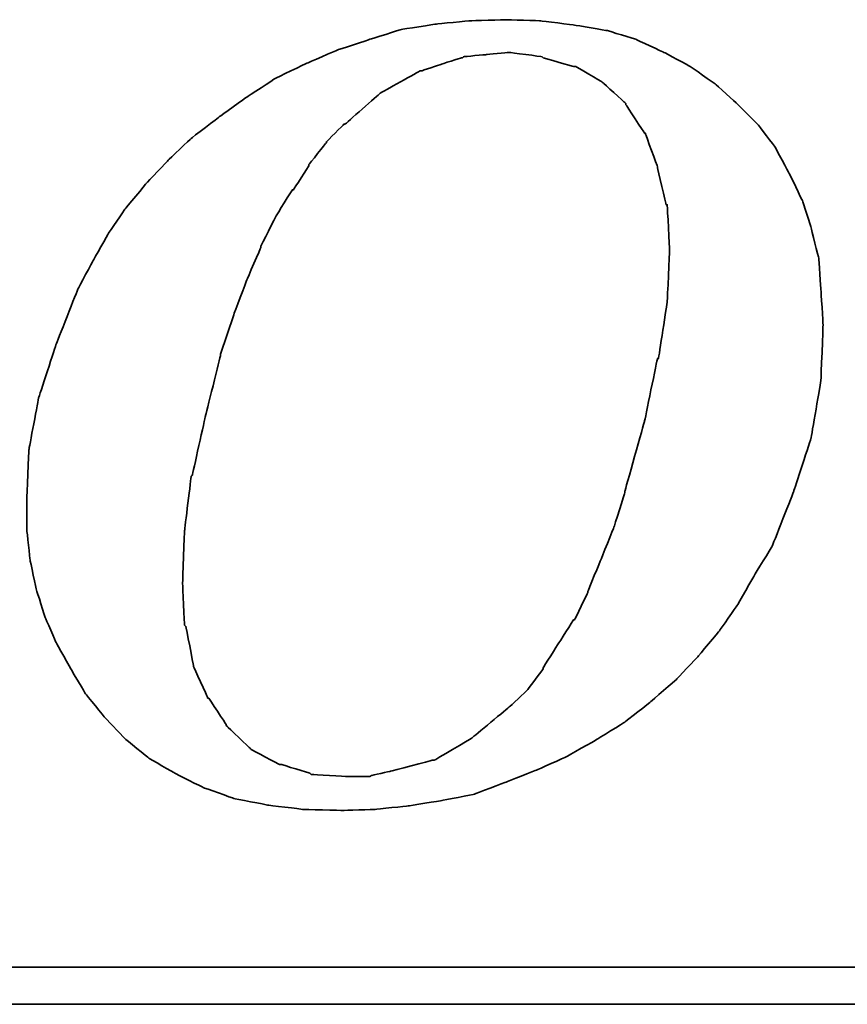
# Model space of a CAD drawing. Extents: x 26 to 247, y 51 to 173.
# Tile 45 of 50: x 188.73 to 191.83, y 119.98 to 123.67. Entities that reach past the tile are written whole.
import ezdxf

# ---------------------------------------------------------------- set-up
doc = ezdxf.new("R2010")
doc.units = 0
doc.header["$MEASUREMENT"] = 0
doc.layers.add('DIM', color=4, linetype='CONTINUOUS')
doc.layers.add('layer 1', color=7, linetype='CONTINUOUS')

# ---------------------------------------------------------------- blocks, each defined once
blk = doc.blocks.new('TBI MOTION logo(完整正式版)')
at = {"layer": 'layer 1', "color": 22, "lineweight": 35}
for points, knots in [([(35.79625, -6.98375), (35.79625, -6.98375), (36.23125, -7.43875), (36.23125, -7.43875), (36.23125, -7.43875), (36.23125, -7.43875), (36.75625, -7.87125), (36.75625, -7.87125), (36.75625, -7.87125), (36.75625, -7.87125), (37.33125, -8.20375), (37.33125, -8.20375), (37.33125, -8.20375), (37.33125, -8.20375), (37.95625, -8.51875), (37.95625, -8.51875), (37.95625, -8.51875), (37.95625, -8.51875), (38.62625, -8.75875), (38.62625, -8.75875), (38.62625, -8.75875), (38.62625, -8.75875), (39.37125, -8.90375), (39.37125, -8.90375), (39.37125, -8.90375), (39.37125, -8.90375), (40.14125, -8.99875), (40.14125, -8.99875), (40.14125, -8.99875), (40.14125, -8.99875), (41.02625, -9.02375), (41.02625, -9.02375), (41.02625, -9.02375), (41.02625, -9.02375), (41.74625, -8.99875), (41.74625, -8.99875), (41.74625, -8.99875), (41.74625, -8.99875), (42.46625, -8.92375), (42.46625, -8.92375), (42.46625, -8.92375), (42.46625, -8.92375), (43.21125, -8.80625), (43.21125, -8.80625), (43.21125, -8.80625), (43.21125, -8.80625), (43.93125, -8.66375), (43.93125, -8.66375), (43.93125, -8.66375), (43.93125, -8.66375), (44.62625, -8.39875), (44.62625, -8.39875), (44.62625, -8.39875), (44.62625, -8.39875), (45.29625, -8.13375), (45.29625, -8.13375), (45.29625, -8.13375), (45.29625, -8.13375), (45.94625, -7.84375), (45.94625, -7.84375), (45.94625, -7.84375), (45.94625, -7.84375), (46.61625, -7.46375), (46.61625, -7.46375), (46.61625, -7.46375), (46.61625, -7.46375), (47.24125, -7.07875), (47.24125, -7.07875), (47.24125, -7.07875), (47.24125, -7.07875), (47.81625, -6.62375), (47.81625, -6.62375), (47.81625, -6.62375), (47.81625, -6.62375), (48.36875, -6.14375), (48.36875, -6.14375), (48.36875, -6.14375), (48.36875, -6.14375), (48.84625, -5.64125), (48.84625, -5.64125), (48.84625, -5.64125), (48.84625, -5.64125), (49.32625, -5.06375), (49.32625, -5.06375), (49.32625, -5.06375), (49.32625, -5.06375), (49.71125, -4.51374), (49.71125, -4.51374), (49.71125, -4.51374), (49.71125, -4.51374), (50.09625, -3.83874), (50.09625, -3.83874), (50.09625, -3.83874), (50.09625, -3.83874), (50.48125, -3.21374), (50.48125, -3.21374), (50.48125, -3.21374), (50.48125, -3.21374), (50.96125, -1.99125), (50.96125, -1.99125), (50.96125, -1.99125), (50.96125, -1.99125), (51.34375, -0.81875), (51.34375, -0.81875), (51.34375, -0.81875), (51.34375, -0.81875), (51.56125, 0.45624), (51.56125, 0.45624), (51.56125, 0.45624), (51.56125, 0.45624), (51.60625, 1.67624), (51.60625, 1.67624), (51.60625, 1.67624), (51.60625, 1.67624), (51.56125, 2.44625), (51.56125, 2.44625), (51.56125, 2.44625), (51.56125, 2.44625), (51.51125, 3.14125), (51.51125, 3.14125), (51.51125, 3.14125), (51.51125, 3.14125), (51.34375, 3.81125), (51.34375, 3.81125), (51.34375, 3.81125), (51.34375, 3.81125), (51.15125, 4.41125), (51.15125, 4.41125), (51.15125, 4.41125), (51.15125, 4.41125), (50.86125, 5.01125), (50.86125, 5.01125), (50.86125, 5.01125), (50.86125, 5.01125), (50.55125, 5.58875), (50.55125, 5.58875), (50.55125, 5.58875), (50.55125, 5.58875), (50.16625, 6.09125), (50.16625, 6.09125), (50.16625, 6.09125), (50.16625, 6.09125), (49.71125, 6.54875), (49.71125, 6.54875), (49.71125, 6.54875), (49.71125, 6.54875), (49.23125, 6.98125), (49.23125, 6.98125), (49.23125, 6.98125), (49.23125, 6.98125), (48.67875, 7.36625), (48.67875, 7.36625), (48.67875, 7.36625), (48.67875, 7.36625), (48.10375, 7.67625), (48.10375, 7.67625), (48.10375, 7.67625), (48.10375, 7.67625), (47.48125, 7.96375), (47.48125, 7.96375), (47.48125, 7.96375), (47.48125, 7.96375), (46.85625, 8.15625), (46.85625, 8.15625), (46.85625, 8.15625), (46.85625, 8.15625), (46.13625, 8.27624), (46.13625, 8.27624), (46.13625, 8.27624), (46.13625, 8.27624), (45.39125, 8.37125), (45.39125, 8.37125), (45.39125, 8.37125), (45.39125, 8.37125), (44.62625, 8.39624), (44.62625, 8.39624), (44.62625, 8.39624), (44.62625, 8.39624), (43.83625, 8.37125), (43.83625, 8.37125), (43.83625, 8.37125), (43.83625, 8.37125), (43.09125, 8.30125), (43.09125, 8.30125), (43.09125, 8.30125), (43.09125, 8.30125), (42.32125, 8.18125), (42.32125, 8.18125), (42.32125, 8.18125), (42.32125, 8.18125), (41.62875, 7.96375), (41.62875, 7.96375), (41.62875, 7.96375), (41.62875, 7.96375), (40.90625, 7.72625), (40.90625, 7.72625), (40.90625, 7.72625), (40.90625, 7.72625), (40.23624, 7.43625), (40.23624, 7.43625), (40.23624, 7.43625), (40.23624, 7.43625), (39.54124, 7.10125), (39.54124, 7.10125), (39.54124, 7.10125), (39.54124, 7.10125), (38.91625, 6.69125), (38.91625, 6.69125), (38.91625, 6.69125), (38.91625, 6.69125), (38.31625, 6.26125), (38.31625, 6.26125), (38.31625, 6.26125), (38.31625, 6.26125), (37.69125, 5.78125), (37.69125, 5.78125), (37.69125, 5.78125), (37.69125, 5.78125), (37.18625, 5.30125), (37.18625, 5.30125), (37.18625, 5.30125), (37.18625, 5.30125), (36.70625, 4.79624), (36.70625, 4.79624), (36.70625, 4.79624), (36.70625, 4.79624), (36.23125, 4.22125), (36.23125, 4.22125), (36.23125, 4.22125), (36.23125, 4.22125), (35.87124, 3.69375), (35.87124, 3.69375), (35.87124, 3.69375), (35.87124, 3.69375), (35.53125, 3.09125), (35.53125, 3.09125), (35.53125, 3.09125), (35.53125, 3.09125), (35.19875, 2.47125), (35.19875, 2.47125), (35.19875, 2.47125), (35.19875, 2.47125), (34.71625, 1.24625), (34.71625, 1.24625), (34.71625, 1.24625), (34.71625, 1.24625), (34.33125, 0.06874), (34.33125, 0.06874), (34.33125, 0.06874), (34.33125, 0.06874), (34.11625, -1.07875), (34.11625, -1.07875), (34.11625, -1.07875), (34.11625, -1.07875), (34.07125, -2.15875), (34.07125, -2.15875), (34.07125, -2.15875), (34.07125, -2.15875), (34.07125, -2.85375), (34.07125, -2.85375), (34.07125, -2.85375), (34.07125, -2.85375), (34.14125, -3.50375), (34.14125, -3.50375), (34.14125, -3.50375), (34.14125, -3.50375), (34.28625, -4.17375), (34.28625, -4.17375), (34.28625, -4.17375), (34.28625, -4.17375), (34.47625, -4.77624), (34.47625, -4.77624), (34.47625, -4.77624), (34.47625, -4.77624), (34.71625, -5.32625), (34.71625, -5.32625), (34.71625, -5.32625), (34.71625, -5.32625), (35.05375, -5.92875), (35.05375, -5.92875), (35.05375, -5.92875), (35.05375, -5.92875), (35.36375, -6.45375), (35.36375, -6.45375), (35.36375, -6.45375), (35.36375, -6.45375), (35.79625, -6.98375), (35.79625, -6.98375)], [0, 0, 0, 0, 0.01388889, 0.01388889, 0.01388889, 0.0138889, 0.02777778, 0.02777778, 0.02777778, 0.02777779, 0.04166667, 0.04166667, 0.04166667, 0.04166668, 0.05555556, 0.05555556, 0.05555556, 0.05555557, 0.06944444, 0.06944444, 0.06944444, 0.06944445, 0.08333333, 0.08333333, 0.08333333, 0.08333334, 0.09722222, 0.09722222, 0.09722222, 0.09722223, 0.11111111, 0.11111111, 0.11111111, 0.11111112, 0.125, 0.125, 0.125, 0.12500001, 0.13888889, 0.13888889, 0.13888889, 0.1388889, 0.15277778, 0.15277778, 0.15277778, 0.15277779, 0.16666667, 0.16666667, 0.16666667, 0.16666668, 0.18055556, 0.18055556, 0.18055556, 0.18055557, 0.19444444, 0.19444444, 0.19444444, 0.19444445, 0.20833333, 0.20833333, 0.20833333, 0.20833334, 0.22222222, 0.22222222, 0.22222222, 0.22222223, 0.23611111, 0.23611111, 0.23611111, 0.23611112, 0.25, 0.25, 0.25, 0.25000001, 0.26388889, 0.26388889, 0.26388889, 0.2638889, 0.27777778, 0.27777778, 0.27777778, 0.27777779, 0.29166667, 0.29166667, 0.29166667, 0.29166668, 0.30555556, 0.30555556, 0.30555556, 0.30555557, 0.31944444, 0.31944444, 0.31944444, 0.31944445, 0.33333333, 0.33333333, 0.33333333, 0.33333334, 0.34722222, 0.34722222, 0.34722222, 0.34722223, 0.36111111, 0.36111111, 0.36111111, 0.36111112, 0.375, 0.375, 0.375, 0.37500001, 0.38888889, 0.38888889, 0.38888889, 0.3888889, 0.40277778, 0.40277778, 0.40277778, 0.40277779, 0.41666667, 0.41666667, 0.41666667, 0.41666668, 0.43055556, 0.43055556, 0.43055556, 0.43055557, 0.44444444, 0.44444444, 0.44444444, 0.44444445, 0.45833333, 0.45833333, 0.45833333, 0.45833334, 0.47222222, 0.47222222, 0.47222222, 0.47222223, 0.48611111, 0.48611111, 0.48611111, 0.48611112, 0.5, 0.5, 0.5, 0.50000001, 0.51388889, 0.51388889, 0.51388889, 0.5138889, 0.52777778, 0.52777778, 0.52777778, 0.52777779, 0.54166667, 0.54166667, 0.54166667, 0.54166668, 0.55555556, 0.55555556, 0.55555556, 0.55555557, 0.56944444, 0.56944444, 0.56944444, 0.56944445, 0.58333333, 0.58333333, 0.58333333, 0.58333334, 0.59722222, 0.59722222, 0.59722222, 0.59722223, 0.61111111, 0.61111111, 0.61111111, 0.61111112, 0.625, 0.625, 0.625, 0.62500001, 0.63888889, 0.63888889, 0.63888889, 0.6388889, 0.65277778, 0.65277778, 0.65277778, 0.65277779, 0.66666667, 0.66666667, 0.66666667, 0.66666668, 0.68055556, 0.68055556, 0.68055556, 0.68055557, 0.69444444, 0.69444444, 0.69444444, 0.69444445, 0.70833333, 0.70833333, 0.70833333, 0.70833334, 0.72222222, 0.72222222, 0.72222222, 0.72222223, 0.73611111, 0.73611111, 0.73611111, 0.73611112, 0.75, 0.75, 0.75, 0.75000001, 0.76388889, 0.76388889, 0.76388889, 0.7638889, 0.77777778, 0.77777778, 0.77777778, 0.77777779, 0.79166667, 0.79166667, 0.79166667, 0.79166668, 0.80555556, 0.80555556, 0.80555556, 0.80555557, 0.81944444, 0.81944444, 0.81944444, 0.81944445, 0.83333333, 0.83333333, 0.83333333, 0.83333334, 0.84722222, 0.84722222, 0.84722222, 0.84722223, 0.86111111, 0.86111111, 0.86111111, 0.86111112, 0.875, 0.875, 0.875, 0.87500001, 0.88888889, 0.88888889, 0.88888889, 0.8888889, 0.90277778, 0.90277778, 0.90277778, 0.90277779, 0.91666667, 0.91666667, 0.91666667, 0.91666668, 0.93055556, 0.93055556, 0.93055556, 0.93055557, 0.94444444, 0.94444444, 0.94444444, 0.94444445, 0.95833333, 0.95833333, 0.95833333, 0.95833334, 0.97222222, 0.97222222, 0.97222222, 0.97222223, 0.98611111, 0.98611111, 0.98611111, 0.98611112, 1, 1, 1, 1]), ([(38.33875, 1.03124), (38.33875, 1.03124), (38.62625, 1.89625), (38.62625, 1.89625), (38.62625, 1.89625), (38.62625, 1.89625), (38.91625, 2.66375), (38.91625, 2.66375), (38.91625, 2.66375), (38.91625, 2.66375), (39.22625, 3.38125), (39.22625, 3.38125), (39.22625, 3.38125), (39.22625, 3.38125), (39.22625, 3.40624), (39.22625, 3.40624), (39.22625, 3.40624), (39.22625, 3.40624), (39.56124, 4.07624), (39.56124, 4.07624), (39.56124, 4.07624), (39.56124, 4.07624), (39.92125, 4.65125), (39.92125, 4.65125), (39.92125, 4.65125), (39.92125, 4.65125), (39.94625, 4.65125), (39.94625, 4.65125), (39.94625, 4.65125), (39.94625, 4.65125), (40.28125, 5.17875), (40.28125, 5.17875), (40.28125, 5.17875), (40.28125, 5.17875), (40.28125, 5.20375), (40.28125, 5.20375), (40.28125, 5.20375), (40.28125, 5.20375), (40.66875, 5.68625), (40.66875, 5.68625), (40.66875, 5.68625), (40.66875, 5.68625), (40.66875, 5.70625), (40.66875, 5.70625), (40.66875, 5.70625), (40.66875, 5.70625), (41.05124, 6.09125), (41.05124, 6.09125), (41.05124, 6.09125), (41.05124, 6.09125), (41.07625, 6.09125), (41.07625, 6.09125), (41.07625, 6.09125), (41.07625, 6.09125), (41.84125, 6.76625), (41.84125, 6.76625), (41.84125, 6.76625), (41.84125, 6.76625), (41.86625, 6.78625), (41.86625, 6.78625), (41.86625, 6.78625), (41.86625, 6.78625), (42.73125, 7.26624), (42.73125, 7.26624), (42.73125, 7.26624), (42.73125, 7.26624), (42.75625, 7.26624), (42.75625, 7.26624), (42.75625, 7.26624), (42.75625, 7.26624), (43.18625, 7.41125), (43.18625, 7.41125), (43.18625, 7.41125), (43.18625, 7.41125), (43.64125, 7.55625), (43.64125, 7.55625), (43.64125, 7.55625), (43.64125, 7.55625), (43.66625, 7.55625), (43.66625, 7.55625), (43.66625, 7.55625), (43.66625, 7.55625), (43.69125, 7.58124), (43.69125, 7.58124), (43.69125, 7.58124), (43.69125, 7.58124), (44.19125, 7.62625), (44.19125, 7.62625), (44.19125, 7.62625), (44.19125, 7.62625), (44.67125, 7.67625), (44.67125, 7.67625), (44.67125, 7.67625), (44.67125, 7.67625), (44.69625, 7.67625), (44.69625, 7.67625), (44.69625, 7.67625), (44.69625, 7.67625), (45.41875, 7.58124), (45.41875, 7.58124), (45.41875, 7.58124), (45.41875, 7.58124), (45.44125, 7.55625), (45.44125, 7.55625), (45.44125, 7.55625), (45.44125, 7.55625), (46.11125, 7.36625), (46.11125, 7.36625), (46.11125, 7.36625), (46.11125, 7.36625), (46.13625, 7.36625), (46.13625, 7.36625), (46.13625, 7.36625), (46.13625, 7.36625), (46.15875, 7.36625), (46.15875, 7.36625), (46.15875, 7.36625), (46.15875, 7.36625), (46.73625, 7.02624), (46.73625, 7.02624), (46.73625, 7.02624), (46.73625, 7.02624), (46.76125, 7.00624), (46.76125, 7.00624), (46.76125, 7.00624), (46.76125, 7.00624), (47.24125, 6.57124), (47.24125, 6.57124), (47.24125, 6.57124), (47.24125, 6.57124), (47.26625, 6.54875), (47.26625, 6.54875), (47.26625, 6.54875), (47.26625, 6.54875), (47.26625, 6.52375), (47.26625, 6.52375), (47.26625, 6.52375), (47.26625, 6.52375), (47.67375, 5.89875), (47.67375, 5.89875), (47.67375, 5.89875), (47.67375, 5.89875), (47.69625, 5.89875), (47.69625, 5.89875), (47.69625, 5.89875), (47.69625, 5.89875), (47.69625, 5.87625), (47.69625, 5.87625), (47.69625, 5.87625), (47.69625, 5.87625), (47.96125, 5.15625), (47.96125, 5.15625), (47.96125, 5.15625), (47.96125, 5.15625), (47.96125, 5.13125), (47.96125, 5.13125), (47.96125, 5.13125), (47.96125, 5.13125), (48.15125, 4.31875), (48.15125, 4.31875), (48.15125, 4.31875), (48.15125, 4.31875), (48.17625, 4.31875), (48.17625, 4.31875), (48.17625, 4.31875), (48.17625, 4.31875), (48.17625, 4.29125), (48.17625, 4.29125), (48.17625, 4.29125), (48.17625, 4.29125), (48.22625, 3.33125), (48.22625, 3.33125), (48.22625, 3.33125), (48.22625, 3.33125), (48.22625, 3.30875), (48.22625, 3.30875), (48.22625, 3.30875), (48.22625, 3.30875), (48.17625, 2.20624), (48.17625, 2.20624), (48.17625, 2.20624), (48.17625, 2.20624), (48.17625, 2.18124), (48.17625, 2.18124), (48.17625, 2.18124), (48.17625, 2.18124), (47.98375, 0.93624), (47.98375, 0.93624), (47.98375, 0.93624), (47.98375, 0.93624), (47.96125, 0.93624), (47.96125, 0.93624), (47.96125, 0.93624), (47.96125, 0.93624), (47.67375, -0.45874), (47.67375, -0.45874), (47.67375, -0.45874), (47.67375, -0.45874), (47.24125, -1.99125), (47.24125, -1.99125), (47.24125, -1.99125), (47.24125, -1.99125), (47.24125, -2.01874), (47.24125, -2.01874), (47.24125, -2.01874), (47.24125, -2.01874), (47.00125, -2.78375), (47.00125, -2.78375), (47.00125, -2.78375), (47.00125, -2.78375), (46.71125, -3.50375), (46.71125, -3.50375), (46.71125, -3.50375), (46.71125, -3.50375), (46.42625, -4.19875), (46.42625, -4.19875), (46.42625, -4.19875), (46.42625, -4.19875), (46.42625, -4.22375), (46.42625, -4.22375), (46.42625, -4.22375), (46.42625, -4.22375), (46.13625, -4.82374), (46.13625, -4.82374), (46.13625, -4.82374), (46.13625, -4.82374), (46.11125, -4.82374), (46.11125, -4.82374), (46.11125, -4.82374), (46.11125, -4.82374), (45.77625, -5.35125), (45.77625, -5.35125), (45.77625, -5.35125), (45.77625, -5.35125), (45.44125, -5.87875), (45.44125, -5.87875), (45.44125, -5.87875), (45.44125, -5.87875), (45.44125, -5.90375), (45.44125, -5.90375), (45.44125, -5.90375), (45.44125, -5.90375), (45.10625, -6.35875), (45.10625, -6.35875), (45.10625, -6.35875), (45.10625, -6.35875), (45.08125, -6.38375), (45.08125, -6.38375), (45.08125, -6.38375), (45.08125, -6.38375), (44.69625, -6.74375), (44.69625, -6.74375), (44.69625, -6.74375), (44.69625, -6.74375), (43.88375, -7.41625), (43.88375, -7.41625), (43.88375, -7.41625), (43.88375, -7.41625), (43.85625, -7.43875), (43.85625, -7.43875), (43.85625, -7.43875), (43.85625, -7.43875), (43.04125, -7.91875), (43.04125, -7.91875), (43.04125, -7.91875), (43.04125, -7.91875), (43.01625, -7.91875), (43.01625, -7.91875), (43.01625, -7.91875), (43.01625, -7.91875), (42.99625, -7.91875), (42.99625, -7.91875), (42.99625, -7.91875), (42.99625, -7.91875), (42.08125, -8.15875), (42.08125, -8.15875), (42.08125, -8.15875), (42.08125, -8.15875), (41.65125, -8.25625), (41.65125, -8.25625), (41.65125, -8.25625), (41.65125, -8.25625), (41.62875, -8.27875), (41.62875, -8.27875), (41.62875, -8.27875), (41.62875, -8.27875), (41.60125, -8.27875), (41.60125, -8.27875), (41.60125, -8.27875), (41.60125, -8.27875), (41.12125, -8.27875), (41.12125, -8.27875), (41.12125, -8.27875), (41.12125, -8.27875), (40.35624, -8.23125), (40.35624, -8.23125), (40.35624, -8.23125), (40.35624, -8.23125), (40.33125, -8.23125), (40.33125, -8.23125), (40.33125, -8.23125), (40.33125, -8.23125), (40.30625, -8.20375), (40.30625, -8.20375), (40.30625, -8.20375), (40.30625, -8.20375), (39.68375, -8.01375), (39.68375, -8.01375), (39.68375, -8.01375), (39.68375, -8.01375), (39.66124, -8.01375), (39.66124, -8.01375), (39.66124, -8.01375), (39.66124, -8.01375), (39.63625, -8.01375), (39.63625, -8.01375), (39.63625, -8.01375), (39.63625, -8.01375), (39.01125, -7.67875), (39.01125, -7.67875), (39.01125, -7.67875), (39.01125, -7.67875), (38.98875, -7.65375), (38.98875, -7.65375), (38.98875, -7.65375), (38.98875, -7.65375), (38.48625, -7.17375), (38.48625, -7.17375), (38.48625, -7.17375), (38.48625, -7.17375), (38.45875, -7.14875), (38.45875, -7.14875), (38.45875, -7.14875), (38.45875, -7.14875), (38.45875, -7.12875), (38.45875, -7.12875), (38.45875, -7.12875), (38.45875, -7.12875), (38.07625, -6.54875), (38.07625, -6.54875), (38.07625, -6.54875), (38.07625, -6.54875), (38.05125, -6.54875), (38.05125, -6.54875), (38.05125, -6.54875), (38.05125, -6.54875), (38.05125, -6.52875), (38.05125, -6.52875), (38.05125, -6.52875), (38.05125, -6.52875), (37.74125, -5.85375), (37.74125, -5.85375), (37.74125, -5.85375), (37.74125, -5.85375), (37.74125, -5.82875), (37.74125, -5.82875), (37.74125, -5.82875), (37.74125, -5.82875), (37.57375, -4.96875), (37.57375, -4.96875), (37.57375, -4.96875), (37.57375, -4.96875), (37.54625, -4.94375), (37.54625, -4.94375), (37.54625, -4.94375), (37.54625, -4.94375), (37.50125, -4.03375), (37.50125, -4.03375), (37.50125, -4.03375), (37.50125, -4.03375), (37.50125, -4.00875), (37.50125, -4.00875), (37.50125, -4.00875), (37.50125, -4.00875), (37.54625, -2.85375), (37.54625, -2.85375), (37.54625, -2.85375), (37.54625, -2.85375), (37.69125, -1.65875), (37.69125, -1.65875), (37.69125, -1.65875), (37.69125, -1.65875), (37.71624, -1.63375), (37.71624, -1.63375), (37.71624, -1.63375), (37.71624, -1.63375), (38.00375, -0.33875), (38.00375, -0.33875), (38.00375, -0.33875), (38.00375, -0.33875), (38.33875, 1.00624), (38.33875, 1.00624), (38.33875, 1.00624), (38.33875, 1.00624), (38.33875, 1.03124), (38.33875, 1.03124)], [0, 0, 0, 0, 0.01010101, 0.01010101, 0.01010101, 0.01010102, 0.02020202, 0.02020202, 0.02020202, 0.02020203, 0.03030303, 0.03030303, 0.03030303, 0.03030304, 0.04040404, 0.04040404, 0.04040404, 0.04040405, 0.05050505, 0.05050505, 0.05050505, 0.05050506, 0.06060606, 0.06060606, 0.06060606, 0.06060607, 0.07070707, 0.07070707, 0.07070707, 0.07070708, 0.08080808, 0.08080808, 0.08080808, 0.08080809, 0.09090909, 0.09090909, 0.09090909, 0.0909091, 0.1010101, 0.1010101, 0.1010101, 0.10101011, 0.11111111, 0.11111111, 0.11111111, 0.11111112, 0.12121212, 0.12121212, 0.12121212, 0.12121213, 0.13131313, 0.13131313, 0.13131313, 0.13131314, 0.14141414, 0.14141414, 0.14141414, 0.14141415, 0.15151515, 0.15151515, 0.15151515, 0.15151516, 0.16161616, 0.16161616, 0.16161616, 0.16161617, 0.17171717, 0.17171717, 0.17171717, 0.17171718, 0.18181818, 0.18181818, 0.18181818, 0.18181819, 0.19191919, 0.19191919, 0.19191919, 0.1919192, 0.2020202, 0.2020202, 0.2020202, 0.20202021, 0.21212121, 0.21212121, 0.21212121, 0.21212122, 0.22222222, 0.22222222, 0.22222222, 0.22222223, 0.23232323, 0.23232323, 0.23232323, 0.23232324, 0.24242424, 0.24242424, 0.24242424, 0.24242425, 0.25252525, 0.25252525, 0.25252525, 0.25252526, 0.26262626, 0.26262626, 0.26262626, 0.26262627, 0.27272727, 0.27272727, 0.27272727, 0.27272728, 0.28282828, 0.28282828, 0.28282828, 0.28282829, 0.29292929, 0.29292929, 0.29292929, 0.2929293, 0.3030303, 0.3030303, 0.3030303, 0.30303031, 0.31313131, 0.31313131, 0.31313131, 0.31313132, 0.32323232, 0.32323232, 0.32323232, 0.32323233, 0.33333333, 0.33333333, 0.33333333, 0.33333334, 0.34343434, 0.34343434, 0.34343434, 0.34343435, 0.35353535, 0.35353535, 0.35353535, 0.35353536, 0.36363636, 0.36363636, 0.36363636, 0.36363637, 0.37373737, 0.37373737, 0.37373737, 0.37373738, 0.38383838, 0.38383838, 0.38383838, 0.38383839, 0.39393939, 0.39393939, 0.39393939, 0.3939394, 0.4040404, 0.4040404, 0.4040404, 0.40404041, 0.41414141, 0.41414141, 0.41414141, 0.41414142, 0.42424242, 0.42424242, 0.42424242, 0.42424243, 0.43434343, 0.43434343, 0.43434343, 0.43434344, 0.44444444, 0.44444444, 0.44444444, 0.44444445, 0.45454545, 0.45454545, 0.45454545, 0.45454546, 0.46464646, 0.46464646, 0.46464646, 0.46464647, 0.47474747, 0.47474747, 0.47474747, 0.47474748, 0.48484848, 0.48484848, 0.48484848, 0.48484849, 0.49494949, 0.49494949, 0.49494949, 0.4949495, 0.50505051, 0.50505051, 0.50505051, 0.50505052, 0.51515152, 0.51515152, 0.51515152, 0.51515153, 0.52525253, 0.52525253, 0.52525253, 0.52525254, 0.53535354, 0.53535354, 0.53535354, 0.53535355, 0.54545455, 0.54545455, 0.54545455, 0.54545456, 0.55555556, 0.55555556, 0.55555556, 0.55555557, 0.56565657, 0.56565657, 0.56565657, 0.56565658, 0.57575758, 0.57575758, 0.57575758, 0.57575759, 0.58585859, 0.58585859, 0.58585859, 0.5858586, 0.5959596, 0.5959596, 0.5959596, 0.59595961, 0.60606061, 0.60606061, 0.60606061, 0.60606062, 0.61616162, 0.61616162, 0.61616162, 0.61616163, 0.62626263, 0.62626263, 0.62626263, 0.62626264, 0.63636364, 0.63636364, 0.63636364, 0.63636365, 0.64646465, 0.64646465, 0.64646465, 0.64646466, 0.65656566, 0.65656566, 0.65656566, 0.65656567, 0.66666667, 0.66666667, 0.66666667, 0.66666668, 0.67676768, 0.67676768, 0.67676768, 0.67676769, 0.68686869, 0.68686869, 0.68686869, 0.6868687, 0.6969697, 0.6969697, 0.6969697, 0.69696971, 0.70707071, 0.70707071, 0.70707071, 0.70707072, 0.71717172, 0.71717172, 0.71717172, 0.71717173, 0.72727273, 0.72727273, 0.72727273, 0.72727274, 0.73737374, 0.73737374, 0.73737374, 0.73737375, 0.74747475, 0.74747475, 0.74747475, 0.74747476, 0.75757576, 0.75757576, 0.75757576, 0.75757577, 0.76767677, 0.76767677, 0.76767677, 0.76767678, 0.77777778, 0.77777778, 0.77777778, 0.77777779, 0.78787879, 0.78787879, 0.78787879, 0.7878788, 0.7979798, 0.7979798, 0.7979798, 0.79797981, 0.80808081, 0.80808081, 0.80808081, 0.80808082, 0.81818182, 0.81818182, 0.81818182, 0.81818183, 0.82828283, 0.82828283, 0.82828283, 0.82828284, 0.83838384, 0.83838384, 0.83838384, 0.83838385, 0.84848485, 0.84848485, 0.84848485, 0.84848486, 0.85858586, 0.85858586, 0.85858586, 0.85858587, 0.86868687, 0.86868687, 0.86868687, 0.86868688, 0.87878788, 0.87878788, 0.87878788, 0.87878789, 0.88888889, 0.88888889, 0.88888889, 0.8888889, 0.8989899, 0.8989899, 0.8989899, 0.89898991, 0.90909091, 0.90909091, 0.90909091, 0.90909092, 0.91919192, 0.91919192, 0.91919192, 0.91919193, 0.92929293, 0.92929293, 0.92929293, 0.92929294, 0.93939394, 0.93939394, 0.93939394, 0.93939395, 0.94949495, 0.94949495, 0.94949495, 0.94949496, 0.95959596, 0.95959596, 0.95959596, 0.95959597, 0.96969697, 0.96969697, 0.96969697, 0.96969698, 0.97979798, 0.97979798, 0.97979798, 0.97979799, 0.98989899, 0.98989899, 0.98989899, 0.989899, 1, 1, 1, 1]), ([(75.90875, -9.47875), (75.90875, -9.47875), (75.90875, -12.28625), (75.90875, -12.28625), (75.90875, -12.28625), (75.90875, -12.28625), (75.90875, -12.47875), (75.90875, -12.47875), (75.90875, -12.47875), (75.90875, -12.47875), (75.71625, -12.47875), (75.71625, -12.47875), (75.71625, -12.47875), (75.71625, -12.47875), (-88.32875, -12.47875), (-88.32875, -12.47875), (-88.32875, -12.47875), (-88.32875, -12.47875), (-88.32875, -13.29375), (-88.32875, -13.29375), (-88.32875, -13.29375), (-88.32875, -13.29375), (82.89125, -13.29375), (82.89125, -13.29375), (82.89125, -13.29375), (82.89125, -13.29375), (75.90875, -9.47875), (75.90875, -9.47875)], [0, 0, 0, 0, 0.14285714, 0.14285714, 0.14285714, 0.14285715, 0.28571429, 0.28571429, 0.28571429, 0.2857143, 0.42857143, 0.42857143, 0.42857143, 0.42857144, 0.57142857, 0.57142857, 0.57142857, 0.57142858, 0.71428571, 0.71428571, 0.71428571, 0.71428572, 0.85714286, 0.85714286, 0.85714286, 0.85714287, 1, 1, 1, 1])]:
    blk.add_open_spline(points, degree=3, knots=knots, dxfattribs=at)

msp = doc.modelspace()

# ---------------------------------------------------------------- block references
at = {"layer": 'DIM', "color": 0, "xscale": 0.1702727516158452, "yscale": 0.1702727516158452, "zscale": 0.1702727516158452}
msp.add_blockref('TBI MOTION logo(完整正式版)', (182.95452, 122.24518), dxfattribs=at)

doc.saveas('drawing.dxf')
